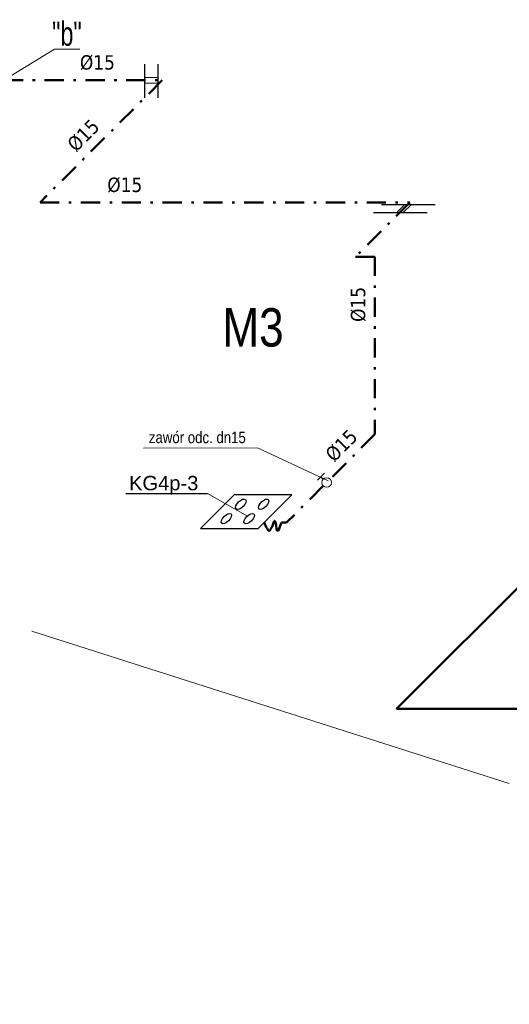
# Model space of a CAD drawing. Extents: x 33706 to 249013, y -74890 to 17912.
# Tile 175 of 175: x 123017 to 123527, y -22585 to -21559. Entities that reach past the tile are written whole.
import ezdxf

# ---------------------------------------------------------------- set-up
doc = ezdxf.new("R2010")
doc.units = 0
doc.header["$MEASUREMENT"] = 0
doc.linetypes.add('ACAD_ISO03W100', pattern=[30, 12, -18])
doc.linetypes.add('DASHDOT', pattern=[8.5, 4, -2, 0.5, -2])
for name, color, linetype, lineweight in [('A-ARM', 1, 'Continuous', 15), ('inst-gaz-rury', 50, 'Continuous', 50), ('inst. - CIENKA', 7, 'Continuous', 13), ('proj_gaz', 50, 'GAZ', 50), ('URZADZANIA', 3, 'Continuous', 15), ('urzadzenia', 6, 'Continuous', 15), ('wymiar', 3, 'Continuous', 13), ('WYMIARKI', 250, 'Continuous', 13)]:
    doc.layers.add(name, color=color, linetype=linetype, lineweight=lineweight)
for name, color, linetype in [('Opisy', 2, 'Continuous'), ('urządzenia', 140, 'Continuous'), ('wymiary', 2, 'Continuous')]:
    doc.layers.add(name, color=color, linetype=linetype)
doc.styles.add('Arial narrow', font='ARIALN.TTF')
doc.styles.add('GENERATED_STYLE_1', font='ARIAL.TTF')
doc.styles.get("Standard").update_dxf_attribs({"font": 'ARIALN.TTF'})
doc.styles.add('WYMIAR', font='simplex.shx', dxfattribs={"width": 0.85, "height": 30})
doc.linetypes.add('GAZ', pattern='A,0.5,-0.2,["GAZ",Standard,S=0.1,R=0,X=-0.1,Y=-0.05],-0.25', length=0.95)

msp = doc.modelspace()

# ---------------------------------------------------------------- linework, layer by layer
for p, q in [((123147, -21605.5), (123147, -21640.8)), ((123161, -21605.5), (123161, -21640.8)), ((123393.8, -21751.6), (123449.6, -21751.6)), ((123385.3, -21760.1), (123441.2, -21760.1))]:
    msp.add_line(p, q)
at = {"layer": 'inst-gaz-rury', "linetype": 'DASHDOT', "ltscale": 5}
for p, q in [((123000.6, -21622.3), (123165.6, -21622.3)), ((123165.6, -21622.3), (123038.3, -21749.6)), ((123038.3, -21749.6), (123423.3, -21749.6)), ((123423.3, -21749.6), (123366.8, -21806.1)), ((123366.8, -21806.1), (123386.8, -21806.1)), ((123386.8, -21806.1), (123386.8, -21991.1)), ((123386.8, -21991.1), (123340.2, -22037.8)), ((123333.1, -22044.8), (123294.9, -22083.1))]:
    msp.add_line(p, q, dxfattribs=at)
at = {"layer": 'inst-gaz-rury', "ltscale": 50}
for p, q in [((123409.5, -22277.1), (123727.7, -21958.9)), ((123699.5, -22277.1), (123409.5, -22277.1))]:
    msp.add_line(p, q, dxfattribs=at)
at = {"layer": 'inst-gaz-rury', "linetype": 'Continuous'}
msp.add_line((123294.9, -22083.1), (123289.6, -22083.1), dxfattribs=at)
at = {"layer": 'inst. - CIENKA', "ltscale": 0.05}
msp.add_line((123264.7, -22005.3), (123146.1, -22005.4), dxfattribs=at)
at = {"layer": 'Opisy'}
msp.add_line((123127.7, -22052.6), (123212.5, -22052.6), dxfattribs=at)
at = {"layer": 'proj_gaz', "linetype": 'Continuous'}
msp.add_spline([(123289.6, -22083.1), (123285.2, -22091.5), (123282.7, -22081.2), (123277.5, -22091.3), (123271.6, -22082.5)], degree=3, dxfattribs=at)
at = {"layer": 'URZADZANIA'}
for p, q in [((123409.6, -21760.1), (123418.1, -21751.6)), ((123416.3, -21760.1), (123424.8, -21751.6))]:
    msp.add_line(p, q, dxfattribs=at)
at = {"layer": 'urzadzenia', "linetype": 'Continuous'}
for p, q in [((123161, -21619.3), (123147, -21619.3)), ((123161, -21625.3), (123147, -21625.3))]:
    msp.add_line(p, q, dxfattribs=at)
at = {"layer": 'urzadzenia'}
for p, q in [((123334.5, -22031.7), (123327.2, -22039)), ((123332.9, -22038), (123330.6, -22035.6))]:
    msp.add_line(p, q, dxfattribs=at)
msp.add_circle((123336.6, -22041.3), 4.98, dxfattribs=at)
at = {"layer": 'urządzenia', "linetype": 'Continuous'}
for p, q in [((123205.4, -22089.2), (123240.4, -22054.2)), ((123270.4, -22054.2), (123240.4, -22054.2)), ((123265.4, -22089.2), (123300.4, -22054.2)), ((123300.4, -22054.2), (123270.4, -22054.2)), ((123205.4, -22089.2), (123235.4, -22089.2)), ((123235.4, -22089.2), (123265.4, -22089.2))]:
    msp.add_line(p, q, dxfattribs=at)
for centre in [(123247.3, -22063.9), (123271, -22063.9), (123232.3, -22078.9), (123256, -22078.9)]:
    msp.add_ellipse(centre, major_axis=(4.9, 4.9), ratio=0.470588, dxfattribs=at)
at = {"layer": 'wymiar'}
msp.add_line((123254.2, -22076.2), (123212.5, -22052.6), dxfattribs=at)
at = {"layer": 'WYMIARKI', "ltscale": 50}
for p, q in [((123000.6, -21622.3), (123053.4, -21590.1)), ((123053.4, -21590.1), (123079.7, -21590.1)), ((123526.5, -22354.8), (123029.7, -22196.3))]:
    msp.add_line(p, q, dxfattribs=at)
at = {"layer": 'WYMIARKI'}
msp.add_line((123338.3, -22039.6), (123264.7, -22005.3), dxfattribs=at)

# ---------------------------------------------------------------- texts
at = {"style": 'GENERATED_STYLE_1'}
msp.add_text('KG4p-3', height=15, dxfattribs=at).set_placement((123130.9, -22049.4))
at = {"layer": 'A-ARM', "lineweight": 25, "ltscale": 50, "insert": (123228.2, -21859.7), "char_height": 40, "width": 368.664, "attachment_point": 1, "style": 'Arial narrow'}
msp.add_mtext('M3', dxfattribs=at)
at = {"layer": 'URZADZANIA', "linetype": 'ACAD_ISO03W100', "ltscale": 500, "insert": (123081.7, -21561.4), "char_height": 25, "width": 533.271, "attachment_point": 3, "style": 'WYMIAR'}
msp.add_mtext('{\\fArial Narrow|b0|i0|c238|p0;"b"}', dxfattribs=at)
at = {"layer": 'WYMIARKI', "attachment_point": 1}
for s, insert, char_height, width in [('{\\fTahoma|b0|i0|c238|p8;%%c15}', (123079.8, -21596.2), 15, 253.75), ('{\\fTahoma|b0|i0|c238|p8;%%c15}', (123108.3, -21723.7), 15, 253.75), ('{\\fArial Narrow|b0|i0|c238|p0;zawór odc. dn15}', (123151.6, -21988.3), 12, 314.121)]:
    msp.add_mtext(s, dxfattribs=dict(at, insert=insert, char_height=char_height, width=width))
at = {"layer": 'WYMIARKI', "char_height": 15, "width": 253.75, "attachment_point": 1}
for insert, rotation in [((123065.1, -21687.2), 45), ((123361.8, -21874), 90), ((123333.7, -22010.2), 45)]:
    msp.add_mtext('{\\fTahoma|b0|i0|c238|p8;%%c15}', dxfattribs=dict(at, insert=insert, rotation=rotation))
at = {"layer": 'wymiary', "linetype": 'Continuous', "insert": (122036.3, -22544.8), "char_height": 30, "width": 1690.592, "attachment_point": 1}
msp.add_mtext('{\\fTimes New Roman|b0|i0|c238|p18;OZNACZENIA:\\PKG4p-1, ..., KG4p-5 - istn. typowa kuchenka gazowa 4-palnikowa;\\PN1, ..., N5. - nawiew; typowy nawietrzak okienny w ramie okna \\P                     lub nawietrzak podokienny F=150cm2;\\PW1i. - istn. kanał went. %%c110, z wyrzutnią ścienną, went. mech. wyciągową;\\PW2i, W3i. - istn. kanał went. murowany z kratką went. 14x21cm pod stropem; \\PW5. - proj. kanał went. %%c110, z wyrzutnią ścienną, went. mech. wyciągową;\\PGM-1, GM-2, GM-3, GM-5. - gazomierz miechowy G-1,6;\\PGM-4a*, GM-4b* - zaślepione podejście do gazomierza, rozstaw króćców 130mm.\\P\\PPrzewody gazowe od gazomierza do odbiorników gazowych wykonać z rur stalowych bez szwu łączonych przez spawanie lub z rur miedzianych łączonych lutem twardym lub poprzez połączenia zaciskowe. Prowadzić górą po ścianie.\\POd kurka głównego do gazomerzy instalacja wykonana bezwględnie z rur stalowych spawanych.\\PPrzy przejściach przewodów przez przegrody budowlane zastosować tuleje ochronne z wypełnieniem kitem plastycznym.}', dxfattribs=at)

doc.saveas('drawing.dxf')
